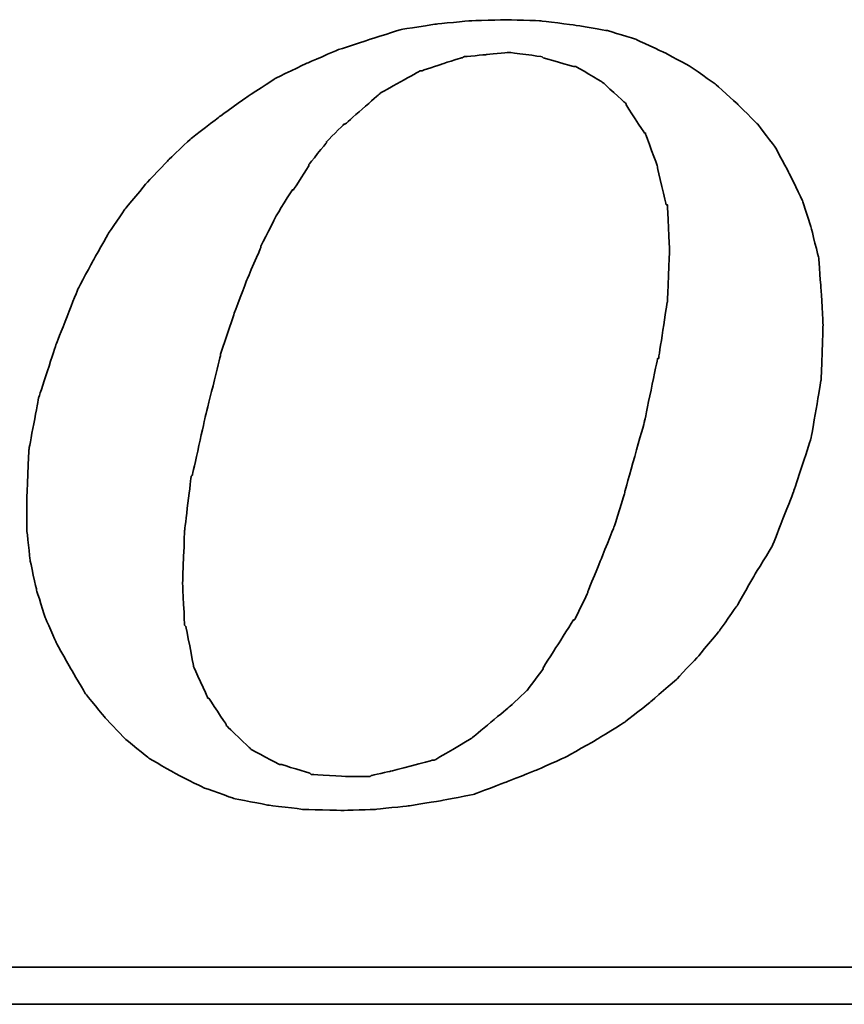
# Model space of a CAD drawing. Header units: millimetres. Extents: x 2505 to 2756, y 160 to 266.
# Tile 47 of 53: x 2698.31 to 2701.68, y 194.14 to 198.16. Entities that reach past the tile are written whole.
import ezdxf

# ---------------------------------------------------------------- set-up
doc = ezdxf.new("R2010")
doc.units = ezdxf.units.MM
doc.header["$LTSCALE"] = 0.2
doc.layers.add('2', color=7, linetype='Continuous')
doc.layers.add('layer 1', color=7, linetype='Continuous')

# ---------------------------------------------------------------- blocks, each defined once
blk = doc.blocks.new('TBI MOTION logo(完整正式版)')
at = {"layer": 'layer 1', "color": 22, "lineweight": 35}
for points, knots in [([(35.79625, -6.98375), (35.79625, -6.98375), (36.23125, -7.43875), (36.23125, -7.43875), (36.23125, -7.43875), (36.23125, -7.43875), (36.75625, -7.87125), (36.75625, -7.87125), (36.75625, -7.87125), (36.75625, -7.87125), (37.33125, -8.20375), (37.33125, -8.20375), (37.33125, -8.20375), (37.33125, -8.20375), (37.95625, -8.51875), (37.95625, -8.51875), (37.95625, -8.51875), (37.95625, -8.51875), (38.62625, -8.75875), (38.62625, -8.75875), (38.62625, -8.75875), (38.62625, -8.75875), (39.37125, -8.90375), (39.37125, -8.90375), (39.37125, -8.90375), (39.37125, -8.90375), (40.14125, -8.99875), (40.14125, -8.99875), (40.14125, -8.99875), (40.14125, -8.99875), (41.02625, -9.02375), (41.02625, -9.02375), (41.02625, -9.02375), (41.02625, -9.02375), (41.74625, -8.99875), (41.74625, -8.99875), (41.74625, -8.99875), (41.74625, -8.99875), (42.46625, -8.92375), (42.46625, -8.92375), (42.46625, -8.92375), (42.46625, -8.92375), (43.21125, -8.80625), (43.21125, -8.80625), (43.21125, -8.80625), (43.21125, -8.80625), (43.93125, -8.66375), (43.93125, -8.66375), (43.93125, -8.66375), (43.93125, -8.66375), (44.62625, -8.39875), (44.62625, -8.39875), (44.62625, -8.39875), (44.62625, -8.39875), (45.29625, -8.13375), (45.29625, -8.13375), (45.29625, -8.13375), (45.29625, -8.13375), (45.94625, -7.84375), (45.94625, -7.84375), (45.94625, -7.84375), (45.94625, -7.84375), (46.61625, -7.46375), (46.61625, -7.46375), (46.61625, -7.46375), (46.61625, -7.46375), (47.24125, -7.07875), (47.24125, -7.07875), (47.24125, -7.07875), (47.24125, -7.07875), (47.81625, -6.62375), (47.81625, -6.62375), (47.81625, -6.62375), (47.81625, -6.62375), (48.36875, -6.14375), (48.36875, -6.14375), (48.36875, -6.14375), (48.36875, -6.14375), (48.84625, -5.64125), (48.84625, -5.64125), (48.84625, -5.64125), (48.84625, -5.64125), (49.32625, -5.06375), (49.32625, -5.06375), (49.32625, -5.06375), (49.32625, -5.06375), (49.71125, -4.51374), (49.71125, -4.51374), (49.71125, -4.51374), (49.71125, -4.51374), (50.09625, -3.83874), (50.09625, -3.83874), (50.09625, -3.83874), (50.09625, -3.83874), (50.48125, -3.21374), (50.48125, -3.21374), (50.48125, -3.21374), (50.48125, -3.21374), (50.96125, -1.99125), (50.96125, -1.99125), (50.96125, -1.99125), (50.96125, -1.99125), (51.34375, -0.81875), (51.34375, -0.81875), (51.34375, -0.81875), (51.34375, -0.81875), (51.56125, 0.45624), (51.56125, 0.45624), (51.56125, 0.45624), (51.56125, 0.45624), (51.60625, 1.67624), (51.60625, 1.67624), (51.60625, 1.67624), (51.60625, 1.67624), (51.56125, 2.44625), (51.56125, 2.44625), (51.56125, 2.44625), (51.56125, 2.44625), (51.51125, 3.14125), (51.51125, 3.14125), (51.51125, 3.14125), (51.51125, 3.14125), (51.34375, 3.81125), (51.34375, 3.81125), (51.34375, 3.81125), (51.34375, 3.81125), (51.15125, 4.41125), (51.15125, 4.41125), (51.15125, 4.41125), (51.15125, 4.41125), (50.86125, 5.01125), (50.86125, 5.01125), (50.86125, 5.01125), (50.86125, 5.01125), (50.55125, 5.58875), (50.55125, 5.58875), (50.55125, 5.58875), (50.55125, 5.58875), (50.16625, 6.09125), (50.16625, 6.09125), (50.16625, 6.09125), (50.16625, 6.09125), (49.71125, 6.54875), (49.71125, 6.54875), (49.71125, 6.54875), (49.71125, 6.54875), (49.23125, 6.98125), (49.23125, 6.98125), (49.23125, 6.98125), (49.23125, 6.98125), (48.67875, 7.36625), (48.67875, 7.36625), (48.67875, 7.36625), (48.67875, 7.36625), (48.10375, 7.67625), (48.10375, 7.67625), (48.10375, 7.67625), (48.10375, 7.67625), (47.48125, 7.96375), (47.48125, 7.96375), (47.48125, 7.96375), (47.48125, 7.96375), (46.85625, 8.15625), (46.85625, 8.15625), (46.85625, 8.15625), (46.85625, 8.15625), (46.13625, 8.27624), (46.13625, 8.27624), (46.13625, 8.27624), (46.13625, 8.27624), (45.39125, 8.37125), (45.39125, 8.37125), (45.39125, 8.37125), (45.39125, 8.37125), (44.62625, 8.39624), (44.62625, 8.39624), (44.62625, 8.39624), (44.62625, 8.39624), (43.83625, 8.37125), (43.83625, 8.37125), (43.83625, 8.37125), (43.83625, 8.37125), (43.09125, 8.30125), (43.09125, 8.30125), (43.09125, 8.30125), (43.09125, 8.30125), (42.32125, 8.18125), (42.32125, 8.18125), (42.32125, 8.18125), (42.32125, 8.18125), (41.62875, 7.96375), (41.62875, 7.96375), (41.62875, 7.96375), (41.62875, 7.96375), (40.90625, 7.72625), (40.90625, 7.72625), (40.90625, 7.72625), (40.90625, 7.72625), (40.23624, 7.43625), (40.23624, 7.43625), (40.23624, 7.43625), (40.23624, 7.43625), (39.54124, 7.10125), (39.54124, 7.10125), (39.54124, 7.10125), (39.54124, 7.10125), (38.91625, 6.69125), (38.91625, 6.69125), (38.91625, 6.69125), (38.91625, 6.69125), (38.31625, 6.26125), (38.31625, 6.26125), (38.31625, 6.26125), (38.31625, 6.26125), (37.69125, 5.78125), (37.69125, 5.78125), (37.69125, 5.78125), (37.69125, 5.78125), (37.18625, 5.30125), (37.18625, 5.30125), (37.18625, 5.30125), (37.18625, 5.30125), (36.70625, 4.79624), (36.70625, 4.79624), (36.70625, 4.79624), (36.70625, 4.79624), (36.23125, 4.22125), (36.23125, 4.22125), (36.23125, 4.22125), (36.23125, 4.22125), (35.87124, 3.69375), (35.87124, 3.69375), (35.87124, 3.69375), (35.87124, 3.69375), (35.53125, 3.09125), (35.53125, 3.09125), (35.53125, 3.09125), (35.53125, 3.09125), (35.19875, 2.47125), (35.19875, 2.47125), (35.19875, 2.47125), (35.19875, 2.47125), (34.71625, 1.24625), (34.71625, 1.24625), (34.71625, 1.24625), (34.71625, 1.24625), (34.33125, 0.06874), (34.33125, 0.06874), (34.33125, 0.06874), (34.33125, 0.06874), (34.11625, -1.07875), (34.11625, -1.07875), (34.11625, -1.07875), (34.11625, -1.07875), (34.07125, -2.15875), (34.07125, -2.15875), (34.07125, -2.15875), (34.07125, -2.15875), (34.07125, -2.85375), (34.07125, -2.85375), (34.07125, -2.85375), (34.07125, -2.85375), (34.14125, -3.50375), (34.14125, -3.50375), (34.14125, -3.50375), (34.14125, -3.50375), (34.28625, -4.17375), (34.28625, -4.17375), (34.28625, -4.17375), (34.28625, -4.17375), (34.47625, -4.77624), (34.47625, -4.77624), (34.47625, -4.77624), (34.47625, -4.77624), (34.71625, -5.32625), (34.71625, -5.32625), (34.71625, -5.32625), (34.71625, -5.32625), (35.05375, -5.92875), (35.05375, -5.92875), (35.05375, -5.92875), (35.05375, -5.92875), (35.36375, -6.45375), (35.36375, -6.45375), (35.36375, -6.45375), (35.36375, -6.45375), (35.79625, -6.98375), (35.79625, -6.98375)], [0, 0, 0, 0, 0.01388889, 0.01388889, 0.01388889, 0.0138889, 0.02777778, 0.02777778, 0.02777778, 0.02777779, 0.04166667, 0.04166667, 0.04166667, 0.04166668, 0.05555556, 0.05555556, 0.05555556, 0.05555557, 0.06944444, 0.06944444, 0.06944444, 0.06944445, 0.08333333, 0.08333333, 0.08333333, 0.08333334, 0.09722222, 0.09722222, 0.09722222, 0.09722223, 0.11111111, 0.11111111, 0.11111111, 0.11111112, 0.125, 0.125, 0.125, 0.12500001, 0.13888889, 0.13888889, 0.13888889, 0.1388889, 0.15277778, 0.15277778, 0.15277778, 0.15277779, 0.16666667, 0.16666667, 0.16666667, 0.16666668, 0.18055556, 0.18055556, 0.18055556, 0.18055557, 0.19444444, 0.19444444, 0.19444444, 0.19444445, 0.20833333, 0.20833333, 0.20833333, 0.20833334, 0.22222222, 0.22222222, 0.22222222, 0.22222223, 0.23611111, 0.23611111, 0.23611111, 0.23611112, 0.25, 0.25, 0.25, 0.25000001, 0.26388889, 0.26388889, 0.26388889, 0.2638889, 0.27777778, 0.27777778, 0.27777778, 0.27777779, 0.29166667, 0.29166667, 0.29166667, 0.29166668, 0.30555556, 0.30555556, 0.30555556, 0.30555557, 0.31944444, 0.31944444, 0.31944444, 0.31944445, 0.33333333, 0.33333333, 0.33333333, 0.33333334, 0.34722222, 0.34722222, 0.34722222, 0.34722223, 0.36111111, 0.36111111, 0.36111111, 0.36111112, 0.375, 0.375, 0.375, 0.37500001, 0.38888889, 0.38888889, 0.38888889, 0.3888889, 0.40277778, 0.40277778, 0.40277778, 0.40277779, 0.41666667, 0.41666667, 0.41666667, 0.41666668, 0.43055556, 0.43055556, 0.43055556, 0.43055557, 0.44444444, 0.44444444, 0.44444444, 0.44444445, 0.45833333, 0.45833333, 0.45833333, 0.45833334, 0.47222222, 0.47222222, 0.47222222, 0.47222223, 0.48611111, 0.48611111, 0.48611111, 0.48611112, 0.5, 0.5, 0.5, 0.50000001, 0.51388889, 0.51388889, 0.51388889, 0.5138889, 0.52777778, 0.52777778, 0.52777778, 0.52777779, 0.54166667, 0.54166667, 0.54166667, 0.54166668, 0.55555556, 0.55555556, 0.55555556, 0.55555557, 0.56944444, 0.56944444, 0.56944444, 0.56944445, 0.58333333, 0.58333333, 0.58333333, 0.58333334, 0.59722222, 0.59722222, 0.59722222, 0.59722223, 0.61111111, 0.61111111, 0.61111111, 0.61111112, 0.625, 0.625, 0.625, 0.62500001, 0.63888889, 0.63888889, 0.63888889, 0.6388889, 0.65277778, 0.65277778, 0.65277778, 0.65277779, 0.66666667, 0.66666667, 0.66666667, 0.66666668, 0.68055556, 0.68055556, 0.68055556, 0.68055557, 0.69444444, 0.69444444, 0.69444444, 0.69444445, 0.70833333, 0.70833333, 0.70833333, 0.70833334, 0.72222222, 0.72222222, 0.72222222, 0.72222223, 0.73611111, 0.73611111, 0.73611111, 0.73611112, 0.75, 0.75, 0.75, 0.75000001, 0.76388889, 0.76388889, 0.76388889, 0.7638889, 0.77777778, 0.77777778, 0.77777778, 0.77777779, 0.79166667, 0.79166667, 0.79166667, 0.79166668, 0.80555556, 0.80555556, 0.80555556, 0.80555557, 0.81944444, 0.81944444, 0.81944444, 0.81944445, 0.83333333, 0.83333333, 0.83333333, 0.83333334, 0.84722222, 0.84722222, 0.84722222, 0.84722223, 0.86111111, 0.86111111, 0.86111111, 0.86111112, 0.875, 0.875, 0.875, 0.87500001, 0.88888889, 0.88888889, 0.88888889, 0.8888889, 0.90277778, 0.90277778, 0.90277778, 0.90277779, 0.91666667, 0.91666667, 0.91666667, 0.91666668, 0.93055556, 0.93055556, 0.93055556, 0.93055557, 0.94444444, 0.94444444, 0.94444444, 0.94444445, 0.95833333, 0.95833333, 0.95833333, 0.95833334, 0.97222222, 0.97222222, 0.97222222, 0.97222223, 0.98611111, 0.98611111, 0.98611111, 0.98611112, 1, 1, 1, 1]), ([(38.33875, 1.03124), (38.33875, 1.03124), (38.62625, 1.89625), (38.62625, 1.89625), (38.62625, 1.89625), (38.62625, 1.89625), (38.91625, 2.66375), (38.91625, 2.66375), (38.91625, 2.66375), (38.91625, 2.66375), (39.22625, 3.38125), (39.22625, 3.38125), (39.22625, 3.38125), (39.22625, 3.38125), (39.22625, 3.40624), (39.22625, 3.40624), (39.22625, 3.40624), (39.22625, 3.40624), (39.56124, 4.07624), (39.56124, 4.07624), (39.56124, 4.07624), (39.56124, 4.07624), (39.92125, 4.65125), (39.92125, 4.65125), (39.92125, 4.65125), (39.92125, 4.65125), (39.94625, 4.65125), (39.94625, 4.65125), (39.94625, 4.65125), (39.94625, 4.65125), (40.28125, 5.17875), (40.28125, 5.17875), (40.28125, 5.17875), (40.28125, 5.17875), (40.28125, 5.20375), (40.28125, 5.20375), (40.28125, 5.20375), (40.28125, 5.20375), (40.66875, 5.68625), (40.66875, 5.68625), (40.66875, 5.68625), (40.66875, 5.68625), (40.66875, 5.70625), (40.66875, 5.70625), (40.66875, 5.70625), (40.66875, 5.70625), (41.05124, 6.09125), (41.05124, 6.09125), (41.05124, 6.09125), (41.05124, 6.09125), (41.07625, 6.09125), (41.07625, 6.09125), (41.07625, 6.09125), (41.07625, 6.09125), (41.84125, 6.76625), (41.84125, 6.76625), (41.84125, 6.76625), (41.84125, 6.76625), (41.86625, 6.78625), (41.86625, 6.78625), (41.86625, 6.78625), (41.86625, 6.78625), (42.73125, 7.26624), (42.73125, 7.26624), (42.73125, 7.26624), (42.73125, 7.26624), (42.75625, 7.26624), (42.75625, 7.26624), (42.75625, 7.26624), (42.75625, 7.26624), (43.18625, 7.41125), (43.18625, 7.41125), (43.18625, 7.41125), (43.18625, 7.41125), (43.64125, 7.55625), (43.64125, 7.55625), (43.64125, 7.55625), (43.64125, 7.55625), (43.66625, 7.55625), (43.66625, 7.55625), (43.66625, 7.55625), (43.66625, 7.55625), (43.69125, 7.58124), (43.69125, 7.58124), (43.69125, 7.58124), (43.69125, 7.58124), (44.19125, 7.62625), (44.19125, 7.62625), (44.19125, 7.62625), (44.19125, 7.62625), (44.67125, 7.67625), (44.67125, 7.67625), (44.67125, 7.67625), (44.67125, 7.67625), (44.69625, 7.67625), (44.69625, 7.67625), (44.69625, 7.67625), (44.69625, 7.67625), (45.41875, 7.58124), (45.41875, 7.58124), (45.41875, 7.58124), (45.41875, 7.58124), (45.44125, 7.55625), (45.44125, 7.55625), (45.44125, 7.55625), (45.44125, 7.55625), (46.11125, 7.36625), (46.11125, 7.36625), (46.11125, 7.36625), (46.11125, 7.36625), (46.13625, 7.36625), (46.13625, 7.36625), (46.13625, 7.36625), (46.13625, 7.36625), (46.15875, 7.36625), (46.15875, 7.36625), (46.15875, 7.36625), (46.15875, 7.36625), (46.73625, 7.02624), (46.73625, 7.02624), (46.73625, 7.02624), (46.73625, 7.02624), (46.76125, 7.00624), (46.76125, 7.00624), (46.76125, 7.00624), (46.76125, 7.00624), (47.24125, 6.57124), (47.24125, 6.57124), (47.24125, 6.57124), (47.24125, 6.57124), (47.26625, 6.54875), (47.26625, 6.54875), (47.26625, 6.54875), (47.26625, 6.54875), (47.26625, 6.52375), (47.26625, 6.52375), (47.26625, 6.52375), (47.26625, 6.52375), (47.67375, 5.89875), (47.67375, 5.89875), (47.67375, 5.89875), (47.67375, 5.89875), (47.69625, 5.89875), (47.69625, 5.89875), (47.69625, 5.89875), (47.69625, 5.89875), (47.69625, 5.87625), (47.69625, 5.87625), (47.69625, 5.87625), (47.69625, 5.87625), (47.96125, 5.15625), (47.96125, 5.15625), (47.96125, 5.15625), (47.96125, 5.15625), (47.96125, 5.13125), (47.96125, 5.13125), (47.96125, 5.13125), (47.96125, 5.13125), (48.15125, 4.31875), (48.15125, 4.31875), (48.15125, 4.31875), (48.15125, 4.31875), (48.17625, 4.31875), (48.17625, 4.31875), (48.17625, 4.31875), (48.17625, 4.31875), (48.17625, 4.29125), (48.17625, 4.29125), (48.17625, 4.29125), (48.17625, 4.29125), (48.22625, 3.33125), (48.22625, 3.33125), (48.22625, 3.33125), (48.22625, 3.33125), (48.22625, 3.30875), (48.22625, 3.30875), (48.22625, 3.30875), (48.22625, 3.30875), (48.17625, 2.20624), (48.17625, 2.20624), (48.17625, 2.20624), (48.17625, 2.20624), (48.17625, 2.18124), (48.17625, 2.18124), (48.17625, 2.18124), (48.17625, 2.18124), (47.98375, 0.93624), (47.98375, 0.93624), (47.98375, 0.93624), (47.98375, 0.93624), (47.96125, 0.93624), (47.96125, 0.93624), (47.96125, 0.93624), (47.96125, 0.93624), (47.67375, -0.45874), (47.67375, -0.45874), (47.67375, -0.45874), (47.67375, -0.45874), (47.24125, -1.99125), (47.24125, -1.99125), (47.24125, -1.99125), (47.24125, -1.99125), (47.24125, -2.01874), (47.24125, -2.01874), (47.24125, -2.01874), (47.24125, -2.01874), (47.00125, -2.78375), (47.00125, -2.78375), (47.00125, -2.78375), (47.00125, -2.78375), (46.71125, -3.50375), (46.71125, -3.50375), (46.71125, -3.50375), (46.71125, -3.50375), (46.42625, -4.19875), (46.42625, -4.19875), (46.42625, -4.19875), (46.42625, -4.19875), (46.42625, -4.22375), (46.42625, -4.22375), (46.42625, -4.22375), (46.42625, -4.22375), (46.13625, -4.82374), (46.13625, -4.82374), (46.13625, -4.82374), (46.13625, -4.82374), (46.11125, -4.82374), (46.11125, -4.82374), (46.11125, -4.82374), (46.11125, -4.82374), (45.77625, -5.35125), (45.77625, -5.35125), (45.77625, -5.35125), (45.77625, -5.35125), (45.44125, -5.87875), (45.44125, -5.87875), (45.44125, -5.87875), (45.44125, -5.87875), (45.44125, -5.90375), (45.44125, -5.90375), (45.44125, -5.90375), (45.44125, -5.90375), (45.10625, -6.35875), (45.10625, -6.35875), (45.10625, -6.35875), (45.10625, -6.35875), (45.08125, -6.38375), (45.08125, -6.38375), (45.08125, -6.38375), (45.08125, -6.38375), (44.69625, -6.74375), (44.69625, -6.74375), (44.69625, -6.74375), (44.69625, -6.74375), (43.88375, -7.41625), (43.88375, -7.41625), (43.88375, -7.41625), (43.88375, -7.41625), (43.85625, -7.43875), (43.85625, -7.43875), (43.85625, -7.43875), (43.85625, -7.43875), (43.04125, -7.91875), (43.04125, -7.91875), (43.04125, -7.91875), (43.04125, -7.91875), (43.01625, -7.91875), (43.01625, -7.91875), (43.01625, -7.91875), (43.01625, -7.91875), (42.99625, -7.91875), (42.99625, -7.91875), (42.99625, -7.91875), (42.99625, -7.91875), (42.08125, -8.15875), (42.08125, -8.15875), (42.08125, -8.15875), (42.08125, -8.15875), (41.65125, -8.25625), (41.65125, -8.25625), (41.65125, -8.25625), (41.65125, -8.25625), (41.62875, -8.27875), (41.62875, -8.27875), (41.62875, -8.27875), (41.62875, -8.27875), (41.60125, -8.27875), (41.60125, -8.27875), (41.60125, -8.27875), (41.60125, -8.27875), (41.12125, -8.27875), (41.12125, -8.27875), (41.12125, -8.27875), (41.12125, -8.27875), (40.35624, -8.23125), (40.35624, -8.23125), (40.35624, -8.23125), (40.35624, -8.23125), (40.33125, -8.23125), (40.33125, -8.23125), (40.33125, -8.23125), (40.33125, -8.23125), (40.30625, -8.20375), (40.30625, -8.20375), (40.30625, -8.20375), (40.30625, -8.20375), (39.68375, -8.01375), (39.68375, -8.01375), (39.68375, -8.01375), (39.68375, -8.01375), (39.66124, -8.01375), (39.66124, -8.01375), (39.66124, -8.01375), (39.66124, -8.01375), (39.63625, -8.01375), (39.63625, -8.01375), (39.63625, -8.01375), (39.63625, -8.01375), (39.01125, -7.67875), (39.01125, -7.67875), (39.01125, -7.67875), (39.01125, -7.67875), (38.98875, -7.65375), (38.98875, -7.65375), (38.98875, -7.65375), (38.98875, -7.65375), (38.48625, -7.17375), (38.48625, -7.17375), (38.48625, -7.17375), (38.48625, -7.17375), (38.45875, -7.14875), (38.45875, -7.14875), (38.45875, -7.14875), (38.45875, -7.14875), (38.45875, -7.12875), (38.45875, -7.12875), (38.45875, -7.12875), (38.45875, -7.12875), (38.07625, -6.54875), (38.07625, -6.54875), (38.07625, -6.54875), (38.07625, -6.54875), (38.05125, -6.54875), (38.05125, -6.54875), (38.05125, -6.54875), (38.05125, -6.54875), (38.05125, -6.52875), (38.05125, -6.52875), (38.05125, -6.52875), (38.05125, -6.52875), (37.74125, -5.85375), (37.74125, -5.85375), (37.74125, -5.85375), (37.74125, -5.85375), (37.74125, -5.82875), (37.74125, -5.82875), (37.74125, -5.82875), (37.74125, -5.82875), (37.57375, -4.96875), (37.57375, -4.96875), (37.57375, -4.96875), (37.57375, -4.96875), (37.54625, -4.94375), (37.54625, -4.94375), (37.54625, -4.94375), (37.54625, -4.94375), (37.50125, -4.03375), (37.50125, -4.03375), (37.50125, -4.03375), (37.50125, -4.03375), (37.50125, -4.00875), (37.50125, -4.00875), (37.50125, -4.00875), (37.50125, -4.00875), (37.54625, -2.85375), (37.54625, -2.85375), (37.54625, -2.85375), (37.54625, -2.85375), (37.69125, -1.65875), (37.69125, -1.65875), (37.69125, -1.65875), (37.69125, -1.65875), (37.71624, -1.63375), (37.71624, -1.63375), (37.71624, -1.63375), (37.71624, -1.63375), (38.00375, -0.33875), (38.00375, -0.33875), (38.00375, -0.33875), (38.00375, -0.33875), (38.33875, 1.00624), (38.33875, 1.00624), (38.33875, 1.00624), (38.33875, 1.00624), (38.33875, 1.03124), (38.33875, 1.03124)], [0, 0, 0, 0, 0.01010101, 0.01010101, 0.01010101, 0.01010102, 0.02020202, 0.02020202, 0.02020202, 0.02020203, 0.03030303, 0.03030303, 0.03030303, 0.03030304, 0.04040404, 0.04040404, 0.04040404, 0.04040405, 0.05050505, 0.05050505, 0.05050505, 0.05050506, 0.06060606, 0.06060606, 0.06060606, 0.06060607, 0.07070707, 0.07070707, 0.07070707, 0.07070708, 0.08080808, 0.08080808, 0.08080808, 0.08080809, 0.09090909, 0.09090909, 0.09090909, 0.0909091, 0.1010101, 0.1010101, 0.1010101, 0.10101011, 0.11111111, 0.11111111, 0.11111111, 0.11111112, 0.12121212, 0.12121212, 0.12121212, 0.12121213, 0.13131313, 0.13131313, 0.13131313, 0.13131314, 0.14141414, 0.14141414, 0.14141414, 0.14141415, 0.15151515, 0.15151515, 0.15151515, 0.15151516, 0.16161616, 0.16161616, 0.16161616, 0.16161617, 0.17171717, 0.17171717, 0.17171717, 0.17171718, 0.18181818, 0.18181818, 0.18181818, 0.18181819, 0.19191919, 0.19191919, 0.19191919, 0.1919192, 0.2020202, 0.2020202, 0.2020202, 0.20202021, 0.21212121, 0.21212121, 0.21212121, 0.21212122, 0.22222222, 0.22222222, 0.22222222, 0.22222223, 0.23232323, 0.23232323, 0.23232323, 0.23232324, 0.24242424, 0.24242424, 0.24242424, 0.24242425, 0.25252525, 0.25252525, 0.25252525, 0.25252526, 0.26262626, 0.26262626, 0.26262626, 0.26262627, 0.27272727, 0.27272727, 0.27272727, 0.27272728, 0.28282828, 0.28282828, 0.28282828, 0.28282829, 0.29292929, 0.29292929, 0.29292929, 0.2929293, 0.3030303, 0.3030303, 0.3030303, 0.30303031, 0.31313131, 0.31313131, 0.31313131, 0.31313132, 0.32323232, 0.32323232, 0.32323232, 0.32323233, 0.33333333, 0.33333333, 0.33333333, 0.33333334, 0.34343434, 0.34343434, 0.34343434, 0.34343435, 0.35353535, 0.35353535, 0.35353535, 0.35353536, 0.36363636, 0.36363636, 0.36363636, 0.36363637, 0.37373737, 0.37373737, 0.37373737, 0.37373738, 0.38383838, 0.38383838, 0.38383838, 0.38383839, 0.39393939, 0.39393939, 0.39393939, 0.3939394, 0.4040404, 0.4040404, 0.4040404, 0.40404041, 0.41414141, 0.41414141, 0.41414141, 0.41414142, 0.42424242, 0.42424242, 0.42424242, 0.42424243, 0.43434343, 0.43434343, 0.43434343, 0.43434344, 0.44444444, 0.44444444, 0.44444444, 0.44444445, 0.45454545, 0.45454545, 0.45454545, 0.45454546, 0.46464646, 0.46464646, 0.46464646, 0.46464647, 0.47474747, 0.47474747, 0.47474747, 0.47474748, 0.48484848, 0.48484848, 0.48484848, 0.48484849, 0.49494949, 0.49494949, 0.49494949, 0.4949495, 0.50505051, 0.50505051, 0.50505051, 0.50505052, 0.51515152, 0.51515152, 0.51515152, 0.51515153, 0.52525253, 0.52525253, 0.52525253, 0.52525254, 0.53535354, 0.53535354, 0.53535354, 0.53535355, 0.54545455, 0.54545455, 0.54545455, 0.54545456, 0.55555556, 0.55555556, 0.55555556, 0.55555557, 0.56565657, 0.56565657, 0.56565657, 0.56565658, 0.57575758, 0.57575758, 0.57575758, 0.57575759, 0.58585859, 0.58585859, 0.58585859, 0.5858586, 0.5959596, 0.5959596, 0.5959596, 0.59595961, 0.60606061, 0.60606061, 0.60606061, 0.60606062, 0.61616162, 0.61616162, 0.61616162, 0.61616163, 0.62626263, 0.62626263, 0.62626263, 0.62626264, 0.63636364, 0.63636364, 0.63636364, 0.63636365, 0.64646465, 0.64646465, 0.64646465, 0.64646466, 0.65656566, 0.65656566, 0.65656566, 0.65656567, 0.66666667, 0.66666667, 0.66666667, 0.66666668, 0.67676768, 0.67676768, 0.67676768, 0.67676769, 0.68686869, 0.68686869, 0.68686869, 0.6868687, 0.6969697, 0.6969697, 0.6969697, 0.69696971, 0.70707071, 0.70707071, 0.70707071, 0.70707072, 0.71717172, 0.71717172, 0.71717172, 0.71717173, 0.72727273, 0.72727273, 0.72727273, 0.72727274, 0.73737374, 0.73737374, 0.73737374, 0.73737375, 0.74747475, 0.74747475, 0.74747475, 0.74747476, 0.75757576, 0.75757576, 0.75757576, 0.75757577, 0.76767677, 0.76767677, 0.76767677, 0.76767678, 0.77777778, 0.77777778, 0.77777778, 0.77777779, 0.78787879, 0.78787879, 0.78787879, 0.7878788, 0.7979798, 0.7979798, 0.7979798, 0.79797981, 0.80808081, 0.80808081, 0.80808081, 0.80808082, 0.81818182, 0.81818182, 0.81818182, 0.81818183, 0.82828283, 0.82828283, 0.82828283, 0.82828284, 0.83838384, 0.83838384, 0.83838384, 0.83838385, 0.84848485, 0.84848485, 0.84848485, 0.84848486, 0.85858586, 0.85858586, 0.85858586, 0.85858587, 0.86868687, 0.86868687, 0.86868687, 0.86868688, 0.87878788, 0.87878788, 0.87878788, 0.87878789, 0.88888889, 0.88888889, 0.88888889, 0.8888889, 0.8989899, 0.8989899, 0.8989899, 0.89898991, 0.90909091, 0.90909091, 0.90909091, 0.90909092, 0.91919192, 0.91919192, 0.91919192, 0.91919193, 0.92929293, 0.92929293, 0.92929293, 0.92929294, 0.93939394, 0.93939394, 0.93939394, 0.93939395, 0.94949495, 0.94949495, 0.94949495, 0.94949496, 0.95959596, 0.95959596, 0.95959596, 0.95959597, 0.96969697, 0.96969697, 0.96969697, 0.96969698, 0.97979798, 0.97979798, 0.97979798, 0.97979799, 0.98989899, 0.98989899, 0.98989899, 0.989899, 1, 1, 1, 1]), ([(75.90875, -9.47875), (75.90875, -9.47875), (75.90875, -12.28625), (75.90875, -12.28625), (75.90875, -12.28625), (75.90875, -12.28625), (75.90875, -12.47875), (75.90875, -12.47875), (75.90875, -12.47875), (75.90875, -12.47875), (75.71625, -12.47875), (75.71625, -12.47875), (75.71625, -12.47875), (75.71625, -12.47875), (-88.32875, -12.47875), (-88.32875, -12.47875), (-88.32875, -12.47875), (-88.32875, -12.47875), (-88.32875, -13.29375), (-88.32875, -13.29375), (-88.32875, -13.29375), (-88.32875, -13.29375), (82.89125, -13.29375), (82.89125, -13.29375), (82.89125, -13.29375), (82.89125, -13.29375), (75.90875, -9.47875), (75.90875, -9.47875)], [0, 0, 0, 0, 0.14285714, 0.14285714, 0.14285714, 0.14285715, 0.28571429, 0.28571429, 0.28571429, 0.2857143, 0.42857143, 0.42857143, 0.42857143, 0.42857144, 0.57142857, 0.57142857, 0.57142857, 0.57142858, 0.71428571, 0.71428571, 0.71428571, 0.71428572, 0.85714286, 0.85714286, 0.85714286, 0.85714287, 1, 1, 1, 1])]:
    blk.add_open_spline(points, degree=3, knots=knots, dxfattribs=at)

msp = doc.modelspace()

# ---------------------------------------------------------------- block references
at = {"layer": '2', "xscale": 0.1852549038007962, "yscale": 0.1852549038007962, "zscale": 0.1852549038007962}
msp.add_blockref('TBI MOTION logo(完整正式版)', (2692.0285, 196.6021), dxfattribs=at)

doc.saveas('drawing.dxf')
